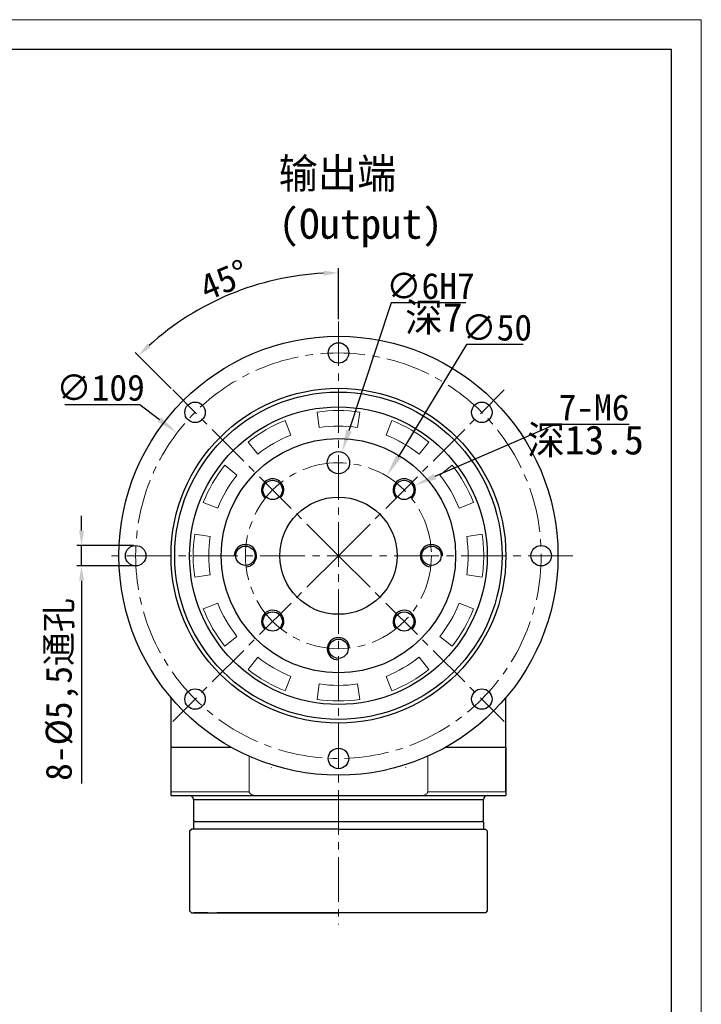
# Model space of a CAD drawing. Header units: millimetres. Extents: x 8769 to 9441, y -139 to 337.
# Tile 12 of 12: x 9258 to 9441, y 72 to 337. Entities that reach past the tile are written whole.
import ezdxf

# ---------------------------------------------------------------- set-up
doc = ezdxf.new("R2010")
doc.units = ezdxf.units.MM
doc.header["$PDSIZE"] = -5
doc.linetypes.add('点画线', pattern=[18, 12, -2, 2, -2])
doc.layers.get('0').update_dxf_attribs({"lineweight": 18})
doc.layers.get('Defpoints').update_dxf_attribs({"lineweight": 18})
for name, color, linetype, lineweight in [('7中心线层', 7, '点画线', 18), ('图框_外框线', 7, 'Continuous', 18), ('尺寸线', 7, 'Continuous', 25), ('尺寸线层', 3, 'Continuous', 18), ('标注线', 7, 'Continuous', 18), ('粗实线', 7, 'Continuous', 40), ('细实线', 7, 'Continuous', 18)]:
    doc.layers.add(name, color=color, linetype=linetype, lineweight=lineweight)
doc.styles.add('工程字', font='txt')
doc.dimstyles.new('DIMSTYLE_17', dxfattribs={"dimtxt": 8, "dimasz": 12, "dimexe": 0.18, "dimexo": 0.0625, "dimgap": 0.09, "dimtad": 1, "dimtih": 1, "dimtoh": 1, "dimdec": 3, "dimdsep": 46, "dimtxsty": 'Standard', "dimblk": '_CAXARROW', "dimcen": 0.09, "dimdle": 24, "dimadec": 0, "dimazin": 0, "dimtfac": 0.7, "dimtdec": 3, "dimtofl": 0, "dimtmove": 0, "dimatfit": 3, "dimfxl": 1, "dimtolj": 1, "dimarcsym": 0})
doc.dimstyles.new('ISO-25', dxfattribs={"dimtxt": 7, "dimasz": 4, "dimexe": 1.25, "dimexo": 0.625, "dimtad": 1, "dimtxsty": '工程字', "dimcen": 2, "dimdle": 8, "dimadec": 0, "dimazin": 0, "dimtfac": 1, "dimtmove": 0, "dimatfit": 3, "dimfxl": 1, "dimarcsym": 0})

# ---------------------------------------------------------------- blocks, each defined once
blk = doc.blocks.new('_CAXARROW')
blk.add_hatch(color=0).paths.add_polyline_path([(0, 0), (-1, 0.125), (-1, -0.125)], flags=0)
blk = doc.blocks.new('*D11')
at = {"layer": 'Defpoints', "color": 0}
for p in [(9344.85, 220.37), (9342.97, 214.67)]:
    blk.add_point(p, dxfattribs=at)
at = {"layer": '尺寸线层', "color": 0, "linetype": 'Continuous', "lineweight": -2}
for p, q in [((9358.07, 260.48), (9346.73, 226.06)), ((9378.19, 260.48), (9358.07, 260.48)), ((9343.82, 217.52), (9344, 217.52)), ((9343.91, 217.43), (9343.91, 217.61))]:
    blk.add_line(p, q, dxfattribs=at)
at = {"layer": '尺寸线层', "color": 0, "lineweight": -2, "xscale": 6, "yscale": 6, "zscale": 6, "rotation": 251.7595238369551}
blk.add_blockref('_CAXARROW', (9344.85, 220.37), dxfattribs=at)
at = {"layer": '尺寸线层', "color": 0, "insert": (9368.63, 264.98), "char_height": 7, "attachment_point": 5, "style": '工程字'}
blk.add_mtext('\\A1;∅6H7', dxfattribs=at)
blk = doc.blocks.new('_FILLED')
at = {"linetype": 'ByBlock'}
blk.add_hatch(color=0, dxfattribs=at).paths.add_polyline_path([(0, 0), (-1, 0.133), (-1, -0.133)], flags=0)
blk = doc.blocks.new('*D12')
at = {"layer": 'Defpoints', "color": 0}
for p in [(9356.87, 213.9), (9330.96, 171.14)]:
    blk.add_point(p, dxfattribs=at)
at = {"layer": '尺寸线层', "color": 0, "linetype": 'Continuous', "lineweight": -2}
for p, q in [((9378.33, 249.31), (9359.98, 219.03)), ((9393.53, 249.31), (9378.33, 249.31)), ((9343.82, 192.52), (9344, 192.52)), ((9343.91, 192.43), (9343.91, 192.61))]:
    blk.add_line(p, q, dxfattribs=at)
at = {"layer": '尺寸线层', "color": 0, "lineweight": -2, "xscale": 6, "yscale": 6, "zscale": 6, "rotation": 238.7827497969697}
blk.add_blockref('_CAXARROW', (9356.87, 213.9), dxfattribs=at)
at = {"layer": '尺寸线层', "color": 0, "insert": (9386.43, 253.81), "char_height": 7, "attachment_point": 5, "style": '工程字'}
blk.add_mtext('\\A1;∅50', dxfattribs=at)
blk = doc.blocks.new('*D13')
at = {"layer": 'Defpoints', "color": 0}
for p in [(9364.34, 211.39), (9358.84, 209)]:
    blk.add_point(p, dxfattribs=at)
at = {"layer": '尺寸线层', "color": 0, "linetype": 'Continuous', "lineweight": -2}
for p, q in [((9402.18, 227.82), (9369.85, 213.78)), ((9422.07, 227.82), (9402.18, 227.82)), ((9361.5, 210.19), (9361.68, 210.19)), ((9361.59, 210.1), (9361.59, 210.28))]:
    blk.add_line(p, q, dxfattribs=at)
at = {"layer": '尺寸线层', "color": 0, "lineweight": -2, "xscale": 6, "yscale": 6, "zscale": 6, "rotation": 203.4757720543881}
blk.add_blockref('_CAXARROW', (9364.34, 211.39), dxfattribs=at)
at = {"layer": '尺寸线层', "color": 0, "insert": (9412.62, 232.32), "char_height": 7, "attachment_point": 5, "style": '工程字'}
blk.add_mtext('\\A1;7-M6', dxfattribs=at)
blk = doc.blocks.new('*D14')
at = {"layer": 'Defpoints', "color": 0}
for p in [(9274.86, 195.27), (9289.48, 195.27), (9289.48, 189.77)]:
    blk.add_point(p, dxfattribs=at)
at = {"layer": '尺寸线层', "color": 0, "lineweight": -2}
for p, q in [((9274.86, 199.27), (9274.86, 203.27)), ((9288.86, 195.27), (9273.61, 195.27)), ((9274.86, 189.77), (9274.86, 195.27)), ((9288.86, 189.77), (9273.61, 189.77)), ((9274.86, 185.77), (9274.86, 131.32))]:
    blk.add_line(p, q, dxfattribs=at)
at = {"layer": '尺寸线层', "color": 0}
for points in [[(9274.2, 199.27), (9275.53, 199.27), (9274.86, 195.27)], [(9275.53, 185.77), (9274.2, 185.77), (9274.86, 189.77)]]:
    blk.add_solid(points, dxfattribs=at)
at = {"layer": '尺寸线层', "color": 0, "insert": (9269.63, 156.54), "char_height": 7, "attachment_point": 5, "rotation": 90, "style": '工程字'}
blk.add_mtext('8-%%C5,5通孔', dxfattribs=at)
blk = doc.blocks.new('*D15')
at = {"layer": 'Defpoints', "color": 0}
for p in [(9300.55, 225.53), (9387.27, 159.5)]:
    blk.add_point(p, dxfattribs=at)
at = {"layer": '尺寸线层', "color": 0, "linetype": 'Continuous', "lineweight": -2}
for p, q in [((9270.39, 233.15), (9290.55, 233.15)), ((9290.55, 233.15), (9295.78, 229.17)), ((9343.82, 192.52), (9344, 192.52)), ((9343.91, 192.43), (9343.91, 192.61))]:
    blk.add_line(p, q, dxfattribs=at)
at = {"layer": '尺寸线层', "color": 0, "lineweight": -2, "xscale": 6, "yscale": 6, "zscale": 6, "rotation": 322.7129554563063}
blk.add_blockref('_CAXARROW', (9300.55, 225.53), dxfattribs=at)
at = {"layer": '尺寸线层', "color": 0, "insert": (9279.97, 237.65), "char_height": 7, "attachment_point": 5, "style": '工程字'}
blk.add_mtext('\\A1;∅109', dxfattribs=at)
blk = doc.blocks.new('*D24')
at = {"layer": 'Defpoints', "color": 0}
for p in [(9324.23, 265.98), (9343.91, 255.52), (9299.36, 237.06), (9343.91, 192.52), (9343.91, 93.37)]:
    blk.add_point(p, dxfattribs=at)
at = {"layer": '尺寸线层', "color": 0, "lineweight": -2}
for p, q in [((9343.91, 256.14), (9343.91, 269.82)), ((9298.92, 237.51), (9289.25, 247.18))]:
    blk.add_line(p, q, dxfattribs=at)
blk.add_arc((9343.91, 192.52), 76.06, 93.0137, 131.9863, dxfattribs=at)
at = {"layer": '尺寸线层', "color": 0}
for points in [[(9339.93, 267.8), (9339.9, 269.13), (9343.91, 268.57)], [(9292.58, 249.53), (9293.49, 248.57), (9290.13, 246.3)]]:
    blk.add_solid(points, dxfattribs=at)
at = {"layer": '尺寸线层', "color": 0, "insert": (9313.23, 266.59), "char_height": 7, "attachment_point": 5, "rotation": 22.5, "style": '工程字'}
blk.add_mtext('45%%d', dxfattribs=at)

msp = doc.modelspace()

# ---------------------------------------------------------------- linework, layer by layer
for p, q in [((9338.1528, 231.1364), (9338.7715, 226.9884)), ((9349.0539, 226.9884), (9349.6725, 231.1364)), ((9331.1291, 224.9406), (9329.5909, 228.8422)), ((9358.2345, 228.8422), (9356.6963, 224.9406)), ((9319.6145, 223.0823), (9322.2243, 219.7994)), ((9365.6011, 219.7994), (9368.2108, 223.0823)), ((9316.6297, 214.2048), (9313.3467, 216.8145)), ((9374.4786, 216.8145), (9371.1957, 214.2048)), ((9307.5869, 206.8382), (9311.4884, 205.3)), ((9376.3369, 205.3), (9380.2385, 206.8382)), ((9309.4407, 197.6576), (9305.2927, 198.2762)), ((9382.5327, 198.2762), (9378.3847, 197.6576)), ((9303.9127, 192.5164), (9304.5175, 192.5164)), ((9309.6215, 192.5164), (9309.403, 192.5164)), ((9378.2039, 192.5164), (9378.4223, 192.5164)), ((9305.2927, 186.7565), (9309.4407, 187.3752)), ((9378.3847, 187.3752), (9382.5327, 186.7565)), ((9311.4884, 179.7328), (9307.5869, 178.1946)), ((9380.2385, 178.1946), (9376.3369, 179.7328)), ((9313.3467, 168.2182), (9316.6297, 170.828)), ((9371.1957, 170.828), (9374.4786, 168.2182)), ((9322.2243, 165.2334), (9319.6145, 161.9504)), ((9368.2108, 161.9504), (9365.6011, 165.2334)), ((9329.5909, 156.1906), (9331.1291, 160.0922)), ((9356.6963, 160.0922), (9358.2345, 156.1906)), ((9338.7715, 158.0444), (9338.1528, 153.8964)), ((9349.6725, 153.8964), (9349.0539, 158.0444))]:
    msp.add_line(p, q)
at = {"color": 7, "linetype": 'Continuous', "lineweight": 15}
for p, q in [((9319.9127, 129.0164), (9319.9127, 138.6183)), ((9367.9127, 129.0164), (9367.9127, 138.6183)), ((9298.9127, 129.0164), (9319.9127, 129.0164)), ((9367.9127, 129.0164), (9388.9127, 129.0164)), ((9321.0741, 96.5103), (9321.0806, 96.5164)), ((9321.3504, 96.5104), (9321.3568, 96.5164)), ((9325.363, 96.5113), (9325.3683, 96.5164)), ((9366.4686, 96.5164), (9366.475, 96.5104)), ((9366.7448, 96.5164), (9366.7513, 96.5103))]:
    msp.add_line(p, q, dxfattribs=at)
for start, end in [(81.51734, 98.48266), (111.51734, 128.48266), (51.51734, 68.48266), (141.51734, 158.48266), (21.51734, 38.48266), (171.51734, 188.48266), (0, 8.48266), (351.51734, 0), (201.51734, 218.48266), (321.51734, 338.48266), (231.51734, 248.48266), (291.51734, 308.48266), (261.51734, 278.48266)]:
    msp.add_arc((9343.9127, 192.5164), 39.0471, start, end)
at = {"extrusion": (0, 0, -1)}
for start, end in [(81.51734, 98.48266), (51.51734, 68.48266), (111.51734, 128.48266), (21.51734, 38.48266), (141.51734, 158.48266), (351.51734, 8.48266), (171.51734, 180), (180, 188.48266), (321.51734, 338.48266), (201.51734, 218.48266), (291.51734, 308.48266), (231.51734, 248.48266), (261.51734, 278.48266)]:
    msp.add_arc((-9343.9127, 192.5164), 34.8533, start, end, dxfattribs=at)
at = {"color": 7, "linetype": 'Continuous', "lineweight": 15}
for points, knots in [([(9319.9127, 129.0164), (9319.9128, 129.0095), (9319.9136, 128.9478), (9319.9442, 128.8151), (9320.0616, 128.6313), (9320.3457, 128.3839), (9321.0152, 128.0961), (9321.6671, 128.018), (9322.1001, 128.0165), (9322.1182, 128.0164)], [0, 0, 0, 0, 0.00795976, 0.07104663, 0.15348637, 0.25509532, 0.50084372, 0.97919857, 1, 1, 1, 1]), ([(9365.7072, 128.0164), (9365.9097, 128.023), (9366.3154, 128.0362), (9366.9678, 128.1666), (9367.5181, 128.3872), (9367.8272, 128.704), (9367.9055, 128.8967), (9367.9108, 128.9852), (9367.9127, 129.0164)], [0, 0, 0, 0, 0.23297815, 0.46661764, 0.76590807, 0.89826771, 0.96405902, 1, 1, 1, 1])]:
    msp.add_open_spline(points, degree=3, knots=knots, dxfattribs=at)
at = {"layer": '7中心线层'}
msp.add_line((9343.9127, 255.5164), (9343.9127, 93.37), dxfattribs=at)
at = {"layer": '7中心线层', "color": 0}
for p, q in [((9343.9127, 192.5164), (9299.365, 237.0641)), ((9343.9127, 192.5164), (9388.4604, 237.0641)), ((9406.9127, 192.5164), (9280.9127, 192.5164)), ((9343.9127, 192.5164), (9299.365, 147.9687)), ((9343.9127, 192.5164), (9388.4604, 147.9687))]:
    msp.add_line(p, q, dxfattribs=at)
for radius in [54.5, 25]:
    msp.add_circle((9343.9127, 192.5164), radius, dxfattribs=at)
at = {"layer": '图框_外框线', "color": 3}
msp.add_lwpolyline([(8768.9401, -138.9481), (9441.4419, -138.9481), (9441.4419, 336.6068), (8768.9401, 336.6068)], close=True, dxfattribs=at)
at = {"layer": '图框_外框线', "color": 3, "lineweight": 25}
msp.add_lwpolyline([(8808.97, -130.9421), (9433.4359, -130.9421), (9433.4359, 328.6008), (8808.97, 328.6008)], close=True, dxfattribs=at)
at = {"layer": '标注线', "color": 1, "lineweight": -3}
for p, q in [((9325.8749, 135.6164), (9325.9027, 135.5164)), ((9361.9304, 135.6164), (9361.9027, 135.5164))]:
    msp.add_line(p, q, dxfattribs=at)
at = {"layer": '粗实线', "linetype": 'Continuous', "lineweight": 30}
for p, q in [((9298.9127, 141.0164), (9298.9127, 154.3588)), ((9388.9127, 141.0164), (9388.9127, 154.3588)), ((9298.9127, 141.0164), (9315.1247, 141.0164)), ((9298.9127, 128.0164), (9298.9127, 141.0164)), ((9372.7007, 141.0164), (9388.9127, 141.0164)), ((9388.9127, 141.0164), (9388.9127, 128.0164)), ((9388.9127, 129.0164), (9388.9127, 140.7164)), ((9298.9127, 128.0164), (9322.1182, 128.0164)), ((9322.1182, 128.0164), (9365.7072, 128.0164)), ((9365.7072, 128.0164), (9388.9127, 128.0164)), ((9304.9127, 127.0164), (9304.9127, 121.3164)), ((9304.9127, 127.0164), (9343.9127, 127.0164)), ((9343.9127, 127.0164), (9382.9127, 127.0164)), ((9382.9127, 121.3164), (9382.9127, 127.0164)), ((9304.9126, 121.0164), (9304.9126, 119.0164)), ((9304.9127, 121.3164), (9305.2127, 121.0164)), ((9382.9127, 121.0164), (9304.9127, 121.0164)), ((9382.6127, 121.0164), (9382.9127, 121.3164)), ((9382.9127, 121.0164), (9382.9127, 119.0164)), ((9303.9126, 118.5164), (9304.4126, 119.0164)), ((9303.9126, 118.5163), (9303.9126, 97.0164)), ((9343.9126, 119.0164), (9304.4126, 119.0164)), ((9343.9127, 119.0164), (9383.4127, 119.0164)), ((9383.9127, 118.5164), (9383.4127, 119.0164)), ((9383.9127, 118.5163), (9383.9127, 97.0164)), ((9303.9126, 97.0164), (9304.4126, 96.5164)), ((9304.4126, 96.5164), (9343.9126, 96.5164)), ((9308.8026, 96.5164), (9305.0669, 96.5164)), ((9376.2086, 96.5164), (9311.2163, 96.5164)), ((9383.4127, 96.5164), (9343.9127, 96.5164)), ((9382.4053, 96.5164), (9378.6318, 96.5164)), ((9383.9127, 97.0164), (9383.4127, 96.5164))]:
    msp.add_line(p, q, dxfattribs=at)
for centre, radius in [((9343.9127, 192.5164), 59), ((9343.9127, 247.0164), 2.75), ((9305.3754, 231.0537), 2.75), ((9382.45, 231.0537), 2.75), ((9343.9127, 192.5164), 15.75), ((9305.3754, 153.9791), 2.75)]:
    msp.add_circle(centre, radius, dxfattribs=at)
at = {"layer": '粗实线', "color": 0, "linetype": 'Continuous', "lineweight": 30}
for centre, radius in [((9343.9127, 192.5164), 45), ((9343.9127, 192.5164), 44), ((9343.9127, 192.5164), 31.5), ((9343.9127, 217.5164), 3), ((9326.235, 210.1941), 2.6), ((9361.5904, 210.1941), 2.6), ((9318.9127, 192.5164), 2.6), ((9368.9127, 192.5164), 2.6), ((9326.235, 174.8387), 2.6), ((9361.5904, 174.8387), 2.6), ((9343.9127, 167.5164), 2.6)]:
    msp.add_circle(centre, radius, dxfattribs=at)
at = {"layer": '粗实线', "color": 0, "lineweight": 30}
for centre in [(9289.4127, 192.5164), (9398.4127, 192.5164), (9382.45, 153.9791), (9343.9127, 138.0164)]:
    msp.add_circle(centre, 2.75, dxfattribs=at)
at = {"layer": '粗实线', "color": 0, "linetype": 'Continuous', "lineweight": 30, "extrusion": (0, 0, -1)}
for start, end in [(0, 180), (180, 0)]:
    msp.add_arc((-9343.9127, 192.5164), 40, start, end, dxfattribs=at)
at = {"layer": '粗实线', "linetype": 'Continuous', "lineweight": 30}
for centre, start, end in [((9303.9127, 127.0164), 0, 90), ((9383.9127, 127.0164), 90, 180)]:
    msp.add_arc(centre, 1, start, end, dxfattribs=at)
for points, knots in [([(9298.9127, 128.0164), (9298.9127, 128.023), (9298.9127, 128.0362), (9298.9127, 128.1666), (9298.9127, 128.3872), (9298.9127, 128.704), (9298.9127, 128.8967), (9298.9127, 128.9852), (9298.9127, 129.0164)], [0, 0, 0, 0, 0.23297957, 0.46661624, 0.7659086, 0.89826729, 0.96405909, 1, 1, 1, 1]), ([(9388.9127, 129.0164), (9388.9127, 129.01), (9388.9127, 128.9489), (9388.9127, 128.8167), (9388.9127, 128.6107), (9388.9127, 128.3548), (9388.9127, 128.0768), (9388.9127, 128.0401), (9388.9127, 128.0164)], [0, 0, 0, 0, 0.00734164, 0.07048107, 0.15267435, 0.28374097, 0.53564575, 1, 1, 1, 1])]:
    msp.add_open_spline(points, degree=3, knots=knots, dxfattribs=at)
at = {"layer": '细实线', "color": 0, "lineweight": -3}
for centre, start, end in [((9326.235, 210.1941), 315, 228.439813), ((9361.5904, 210.1941), 311.560187, 225), ((9318.9127, 192.5164), 273.439813, 180), ((9368.9127, 192.5164), 0, 266.560187), ((9326.235, 174.8387), 318.439813, 225), ((9361.5904, 174.8387), 315, 221.560187), ((9343.9127, 167.5164), 3.439813, 270)]:
    msp.add_arc(centre, 3, start, end, dxfattribs=at)

# ---------------------------------------------------------------- texts
at = {"layer": '尺寸线', "color": 0, "linetype": 'ByBlock', "insert": (9327.8463, 299.3214), "char_height": 8.1, "width": 68.132975, "attachment_point": 1, "style": '工程字'}
msp.add_mtext('输出端(Output)', dxfattribs=at)
at = {"layer": '尺寸线层', "lineweight": -3, "char_height": 7.8, "attachment_point": 5, "style": '工程字'}
for s, insert in [('深7', (9369.5613, 256.2028)), ('深13.5', (9410.3193, 223.2442))]:
    msp.add_mtext(s, dxfattribs=dict(at, insert=insert))

# ---------------------------------------------------------------- dimensions: what is measured, and where the dimension line sits
at = {"layer": '尺寸线层'}
dim = msp.add_angular_dim_2l(base=(9324.2279, 265.981), line1=((9343.9127, 255.5164), (9343.9127, 93.37)), line2=((9343.9127, 192.5164), (9299.365, 237.0641)), dimstyle='ISO-25', dxfattribs=at)
dim.commit()
dim.dimension.update_dxf_attribs({"geometry": '*D24', "text_midpoint": (9313.2287, 266.5941)})
at = {"layer": '尺寸线层', "linetype": 'Continuous'}
for p1, p2, text, picture, middle in [((9342.9737, 214.6671), (9344.8517, 220.3656), '<>H7', '*D11', (9368.6321, 260.4757)), ((9358.8387, 208.999), (9364.342, 211.3891), '7-M6', '*D13', (9412.6242, 227.8226))]:
    dim = msp.add_diameter_dim_2p(p1=p1, p2=p2, text=text, dimstyle='DIMSTYLE_17', override={"dimtxt": 7, "dimasz": 6, "dimgap": 1, "dimtxsty": '工程字', "dimtol": 0, "dimldrblk": '_FILLED'}, dxfattribs=at)
    dim.commit()
    dim.dimension.update_dxf_attribs({"geometry": picture, "text_midpoint": middle, "dimtype": 163})
for p1, p2, picture, middle in [((9330.9556, 171.1362), (9356.8698, 213.8966), '*D12', (9386.4309, 249.3127)), ((9387.2735, 159.4998), (9300.5519, 225.533), '*D15', (9279.968, 233.1496))]:
    dim = msp.add_diameter_dim_2p(p1=p1, p2=p2, dimstyle='DIMSTYLE_17', override={"dimtxt": 7, "dimasz": 6, "dimgap": 1, "dimtxsty": '工程字', "dimtol": 0, "dimldrblk": '_FILLED'}, dxfattribs=at)
    dim.commit()
    dim.dimension.update_dxf_attribs({"geometry": picture, "text_midpoint": middle, "dimtype": 163})
at = {"layer": '尺寸线层'}
dim = msp.add_linear_dim(base=(9274.8646, 195.2655), p1=(9289.4821, 189.7673), p2=(9289.4821, 195.2655), angle=90, text='8-%%C<>通孔', dimstyle='ISO-25', override={"dimtxsty": '工程字'}, dxfattribs=at)
dim.commit()
dim.dimension.update_dxf_attribs({"geometry": '*D14', "text_midpoint": (9274.8646, 156.5445), "dimtype": 160})

doc.saveas('drawing.dxf')
